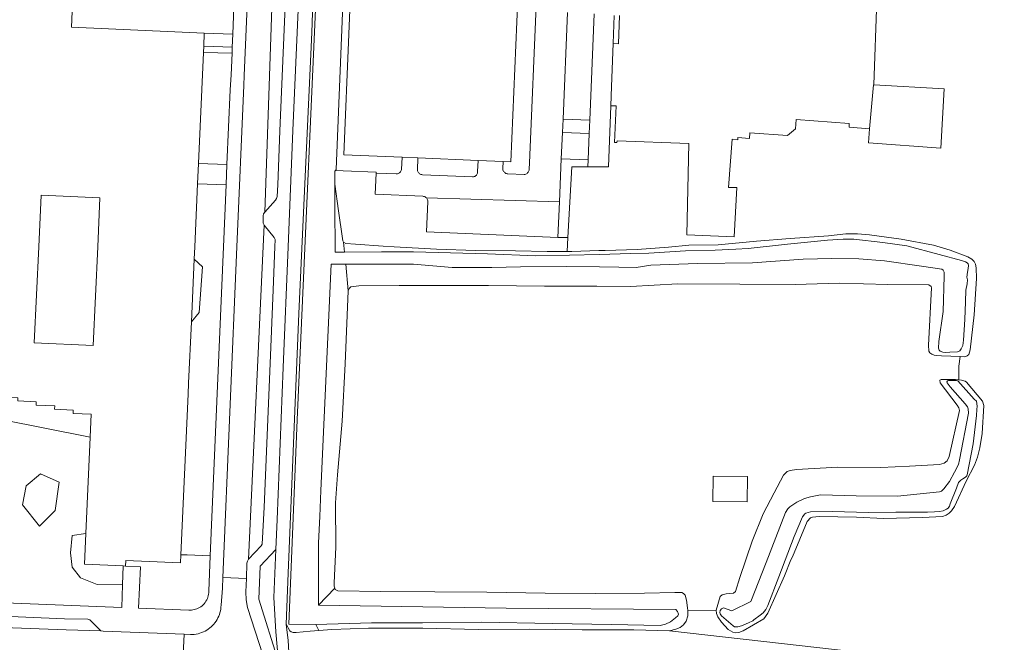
# Model space of a CAD drawing. Header units: metres. Extents: x 89888 to 94270, y 464165 to 468904.
# Tile 95 of 256: x 91685 to 91870, y 466176 to 466293. Entities that reach past the tile are written whole.
import ezdxf

# ---------------------------------------------------------------- set-up
doc = ezdxf.new("R2010")
doc.units = ezdxf.units.M
for name, color, linetype, lineweight in [('B_BEBOUWINGSGRENS_0', 251, 'CONTINUOUS', 13), ('B_TUSSENMUUR_0', 251, 'CONTINUOUS', 13), ('G_GRENS_ALGEMEEN_0', 251, 'CONTINUOUS', 13), ('T_CULTUURGRENS_0', 251, 'CONTINUOUS', 13), ('T_HEK_LIJN_0', 251, 'CONTINUOUS', 13), ('V_WEGGRENS_0', 251, 'CONTINUOUS', 13), ('W_WALBESCHERMING_LIJN_0', 251, 'CONTINUOUS', 13), ('W_WATERGRENS_0', 251, 'CONTINUOUS', 13)]:
    doc.layers.add(name, color=color, linetype=linetype, lineweight=lineweight)

msp = doc.modelspace()

# ---------------------------------------------------------------- linework, layer by layer
at = {"layer": 'B_BEBOUWINGSGRENS_0'}
for p, q in [((91779.63, 466311.4), (91777.7, 466265.96)), ((91720.12, 466290.17), (91720.01, 466287.68)), ((91720.01, 466287.68), (91719.96, 466286.54)), ((91719.96, 466286.54), (91719.02, 466265.64)), ((91760.26, 466266.7), (91757.28, 466266.82)), ((91719.02, 466265.64), (91718.85, 466261.83)), ((91771.56, 466266.22), (91760.26, 466266.7)), ((91776.27, 466266.02), (91771.56, 466266.22)), ((91777.7, 466265.96), (91776.27, 466266.02)), ((91718.22, 466247.7), (91717.69, 466235.9)), ((91697.86, 466196.12), (91698.67, 466214.22)), ((91705.32, 466190.01), (91704.87, 466190.03))]:
    msp.add_line(p, q, dxfattribs=at)
for points in [[(91757.28, 466266.82), (91746.32, 466267.28), (91748.23, 466312.71), (91757.79, 466312.31)], [(91841.6, 466296.61), (91846.48, 466296.44), (91845.92, 466280.43)], [(91695.38, 466295.73), (91695.19, 466291.28), (91702.15, 466290.97), (91720.12, 466290.17)], [(91796.95, 466288.18), (91797.96, 466288.14), (91798.16, 466293.44)], [(91796.5, 466276.51), (91796.64, 466280.12), (91796.95, 466288.18)], [(91845.92, 466280.43), (91859.12, 466279.67), (91858.48, 466268.51), (91844.92, 466269.54), (91845.12, 466272.2), (91845.07, 466272.2)], [(91845.07, 466272.2), (91841.25, 466272.49), (91841.3, 466273.19), (91831.33, 466273.94), (91831.2, 466272.2), (91829.7, 466270.9), (91822.62, 466271.43), (91822.54, 466270.37), (91820.39, 466270.53), (91820.36, 466270.12), (91819.3, 466270.2), (91818.61, 466261.16), (91819.16, 466261.15), (91820.15, 466261.12), (91819.67, 466251.89), (91810.75, 466252.25), (91811.16, 466269.4), (91797.66, 466269.91), (91797.65, 466269.61), (91797.22, 466269.63), (91797.5, 466276.47), (91796.5, 466276.51)], [(91718.85, 466261.83), (91718.32, 466250), (91718.22, 466247.7)], [(91700.52, 466259.18), (91689.45, 466259.69), (91689.01, 466250)], [(91689.01, 466250), (91688.18, 466231.98), (91699.25, 466231.47), (91700.1, 466250), (91700.52, 466259.18)], [(91717.69, 466235.9), (91717.17, 466224.35), (91717.08, 466222.32), (91715.73, 466192.14)], [(91698.67, 466214.22), (91698.87, 466218.53), (91695.47, 466218.68), (91695.5, 466219.31), (91692, 466219.47), (91692.03, 466220.1), (91688.53, 466220.25), (91688.56, 466220.87), (91685.06, 466221.03), (91685.09, 466221.63), (91682.15, 466221.76)], [(91822.13, 466202.08), (91822.17, 466206.82), (91815.7, 466206.88), (91815.66, 466202.14), (91822.13, 466202.08)], [(91704.87, 466190.03), (91697.6, 466190.36), (91697.86, 466196.12)], [(91715.73, 466192.14), (91715.66, 466190.6), (91705.37, 466191.06), (91705.32, 466190.01)]]:
    msp.add_lwpolyline(points, dxfattribs=at)
at = {"layer": 'B_TUSSENMUUR_0'}
msp.add_lwpolyline([(91845.92, 466280.43), (91845.82, 466280.44), (91845.07, 466272.2)], dxfattribs=at)
at = {"layer": 'G_GRENS_ALGEMEEN_0'}
for points in [[(91788.3, 466249.11), (91789.17, 466249.11), (91794.27, 466249.28), (91795.43, 466249.32), (91801.44, 466249.5), (91807.33, 466249.92), (91811.16, 466250.34), (91816.64, 466250.36), (91823.88, 466251.06), (91830.21, 466251.54), (91837.42, 466252.08), (91840.66, 466252.47), (91842.82, 466252.44), (91845.09, 466252.24), (91851.07, 466251.43), (91857.11, 466250.31), (91860.23, 466249.4), (91863.6, 466248.14), (91864.3, 466247.68), (91864.75, 466247.23), (91864.99, 466246.74), (91865.16, 466246.07), (91865.19, 466244.04), (91864.78, 466237.19), (91863.99, 466230.65), (91863.77, 466229.78), (91863.45, 466229.49), (91863.01, 466229.35), (91862.15, 466229.38)], [(91861.87, 466225.01), (91862.38, 466224.94), (91863.09, 466224.75), (91863.35, 466224.57), (91866.3, 466220.98), (91866.58, 466220.21), (91866.25, 466214.91), (91865.82, 466212.2), (91865.39, 466210.45), (91864.84, 466208.97), (91863.27, 466205.99)], [(91863.27, 466205.99), (91861.07, 466201.2), (91860.52, 466200.38), (91860.07, 466199.92), (91859.49, 466199.6), (91858.82, 466199.32), (91855.03, 466199.16), (91847.7, 466198.93), (91842.64, 466199.17), (91835.66, 466199.34), (91834.36, 466199.2), (91833.99, 466199.06), (91833.41, 466198.37), (91830.66, 466191.72), (91830.3, 466191.19), (91829.1, 466188.16), (91825.99, 466181.16), (91825.23, 466180.08), (91821.36, 466177.82), (91820.54, 466177.52), (91820, 466177.44), (91819.4, 466177.58), (91818.57, 466178.06), (91817.31, 466179.44), (91816.6, 466180.46), (91816.37, 466181.08), (91816.31, 466181.74)], [(91810.94, 466181.67), (91810.96, 466180.66), (91810.64, 466179.64), (91810.14, 466178.94), (91809.54, 466178.44), (91808.7, 466178.14), (91807.52, 466177.85)]]:
    msp.add_lwpolyline(points, dxfattribs=at)
at = {"layer": 'T_CULTUURGRENS_0'}
for p, q in [((91725.48, 466289.95), (91720.12, 466290.17)), ((91792.53, 466273.8), (91792.42, 466271.28)), ((91792.24, 466266.32), (91792.19, 466265.04)), ((91744.66, 466261.78), (91745.36, 466256.78)), ((91746.27, 466250.86), (91746.46, 466249.02)), ((91788.45, 466251.78), (91786.54, 466251.73)), ((91746.72, 466246.72), (91747.18, 466241.75)), ((91681.96, 466217.55), (91698.67, 466214.22)), ((91741.59, 466182.64), (91744.62, 466185.84)), ((91741.06, 466179.01), (91741.62, 466177.89))]:
    msp.add_line(p, q, dxfattribs=at)
for points in [[(91735.51, 466179.1), (91735.87, 466188.7), (91737.91, 466237.49), (91740.31, 466290.25), (91741.16, 466314.33)], [(91745.36, 466256.78), (91746.09, 466251.57), (91746.13, 466251.13), (91746.27, 466250.86)], [(91746.27, 466250.86), (91746.73, 466250.6), (91748.54, 466250.49), (91753.74, 466250.13), (91755.79, 466249.99), (91763.77, 466249.53), (91771.05, 466249.3), (91778.57, 466249.27), (91784.57, 466249.1), (91788.3, 466249.11)], [(91717.69, 466235.9), (91719.14, 466237.63), (91719.78, 466246.23), (91718.22, 466247.7)], [(91862.15, 466229.38), (91858.6, 466229.51), (91857.77, 466229.58), (91857.24, 466229.66), (91856.82, 466229.82), (91856.41, 466230.1), (91856.23, 466230.42), (91856.2, 466231.5), (91856.76, 466242.28), (91856.67, 466242.56), (91856.26, 466242.84), (91848.55, 466242.9), (91839.37, 466243.2), (91831.14, 466242.91), (91820.74, 466242.98), (91809.11, 466243.05), (91800.18, 466242.53), (91793.84, 466242.61), (91784.02, 466242.58), (91773.52, 466242.71), (91763.93, 466242.72), (91758.79, 466242.72), (91756.73, 466242.75), (91749.14, 466242.69), (91748.18, 466242.56), (91747.62, 466242.45), (91747.34, 466242.17), (91747.18, 466241.75)], [(91747.18, 466241.75), (91746.56, 466228.03), (91746.05, 466217.25)], [(91828.95, 466207.07), (91829.65, 466207.76), (91830.19, 466207.99), (91831.37, 466208.14), (91839.15, 466208.58), (91847.22, 466208.56), (91852.62, 466208.8), (91858.28, 466209.08), (91859.12, 466209.35), (91859.69, 466209.8), (91860.05, 466210.62), (91862, 466219.22), (91861.91, 466219.76), (91861.59, 466220.26), (91858.36, 466224.42), (91858.29, 466224.92), (91858.57, 466225.06), (91861.24, 466225.09), (91861.87, 466225.01)], [(91746.05, 466217.25), (91745.15, 466207.18), (91744.8, 466201.9), (91744.82, 466193.58), (91744.55, 466186.83), (91744.54, 466186.22), (91744.62, 466185.84)], [(91692.83, 466205.75), (91689.32, 466207.33), (91686.64, 466205.11), (91685.98, 466201.54), (91689.14, 466197.5), (91692.13, 466200.48), (91692.83, 466205.75)], [(91816.31, 466181.74), (91817.06, 466184.27), (91817.39, 466184.6), (91817.66, 466184.67), (91818.2, 466184.76), (91819.52, 466184.92), (91819.9, 466185.23), (91820.72, 466187.83), (91823.04, 466194.7), (91825.1, 466199.84), (91827.18, 466203.8), (91828.95, 466207.07)], [(91697.86, 466196.12), (91695.31, 466195.75), (91694.98, 466192.49), (91695.31, 466189.83), (91696.88, 466187.77), (91699.98, 466186.52), (91704.75, 466186.47)], [(91733.55, 466193.09), (91733.19, 466184.11), (91733.56, 466177.64), (91734.06, 466172.03)], [(91715.73, 466192.14), (91716.92, 466192.09), (91721.25, 466191.9)], [(91744.62, 466185.84), (91744.72, 466185.6), (91745.18, 466185.34), (91753.26, 466185.22), (91763.42, 466185.15), (91773.18, 466185.11), (91784.14, 466184.89), (91793.6, 466184.85), (91802.85, 466184.9), (91808.5, 466185.03), (91809.84, 466185.02), (91810.18, 466184.86), (91810.44, 466184.51), (91810.74, 466183.58), (91810.93, 466182.18), (91810.94, 466181.67)], [(91738.1, 466166.04), (91736.13, 466171.59), (91735.87, 466176), (91735.51, 466179.1)], [(91741.62, 466177.89), (91740.04, 466177.75), (91737.39, 466177.54), (91736.83, 466177.55), (91736.41, 466177.66), (91736.17, 466177.84), (91735.51, 466179.1)], [(91807.52, 466177.85), (91800.81, 466178.04), (91791.09, 466178.01), (91781.2, 466178.12), (91771.63, 466178.08), (91761.18, 466178.31), (91750.97, 466178.36), (91744.06, 466178.11), (91741.62, 466177.89)]]:
    msp.add_lwpolyline(points, dxfattribs=at)
at = {"layer": 'T_HEK_LIJN_0'}
for p, q in [((91796.08, 466265.06), (91792.19, 466265.04)), ((91788.45, 466251.78), (91788.3, 466249.11))]:
    msp.add_line(p, q, dxfattribs=at)
msp.add_lwpolyline([(91792.19, 466265.04), (91789.2, 466265.03), (91788.45, 466251.78)], dxfattribs=at)
at = {"layer": 'V_WEGGRENS_0'}
for p, q in [((91781.22, 466265.8), (91783.14, 466311.25)), ((91731.48, 466256.53), (91733.34, 466310.74)), ((91726.1, 466305.02), (91725.48, 466289.95)), ((91788.36, 466294.05), (91787.57, 466273.98)), ((91792.53, 466273.8), (91793.37, 466293.78)), ((91797.15, 466293.47), (91796.95, 466288.18)), ((91725.48, 466289.95), (91725.37, 466287.52)), ((91725.37, 466287.52), (91720.01, 466287.68)), ((91725.37, 466287.52), (91725.33, 466286.39)), ((91719.96, 466286.54), (91725.33, 466286.39)), ((91725.33, 466286.39), (91725.16, 466282.31)), ((91796.5, 466276.51), (91796.08, 466265.06)), ((91787.39, 466271.48), (91787.57, 466273.98)), ((91787.57, 466273.98), (91792.53, 466273.8)), ((91787.39, 466271.48), (91787.2, 466266.51)), ((91792.42, 466271.28), (91787.39, 466271.48)), ((91792.24, 466266.32), (91792.42, 466271.28)), ((91724.37, 466265.46), (91719.02, 466265.64)), ((91724.37, 466265.46), (91724.21, 466261.67)), ((91786.84, 466258.44), (91787.2, 466266.51)), ((91787.2, 466266.51), (91792.24, 466266.32)), ((91718.85, 466261.83), (91724.21, 466261.67)), ((91724.21, 466261.67), (91723.72, 466250)), ((91761.84, 466259.19), (91786.84, 466258.44)), ((91786.54, 466251.73), (91786.84, 466258.44)), ((91728.43, 466191.28), (91731.37, 466254.09)), ((91723.72, 466250), (91721.25, 466191.9)), ((91704.87, 466190.03), (91704.75, 466186.47)), ((91708.11, 466189.88), (91705.32, 466190.01)), ((91707.75, 466182.08), (91708.11, 466189.88)), ((91723.59, 466187.87), (91728.02, 466187.69)), ((91704.75, 466186.47), (91704.6, 466182.19)), ((91816.31, 466181.74), (91810.94, 466181.67)), ((91716.07, 466172.12), (91716.31, 466177.18)), ((91807.52, 466177.85), (91871.9, 466170.59))]:
    msp.add_line(p, q, dxfattribs=at)
for points in [[(91733.55, 466193.09), (91733.79, 466198.76), (91734.96, 466227.31), (91735.88, 466250), (91736.76, 466271.88), (91738.63, 466314.44)], [(91728.86, 466311.22), (91727.59, 466282.17), (91727.52, 466280.34), (91726.23, 466250), (91723.59, 466187.87)], [(91731.48, 466256.53), (91733.5, 466258.75), (91733.69, 466259.08), (91733.79, 466259.44), (91733.91, 466261.64), (91734.34, 466271.8), (91735.84, 466307.03)], [(91725.16, 466282.31), (91724.97, 466279.51), (91724.37, 466265.46)], [(91752.4, 466263.86), (91756.14, 466263.72), (91756.28, 466263.71), (91756.43, 466263.73), (91756.56, 466263.77), (91756.69, 466263.82), (91756.81, 466263.9), (91756.91, 466264), (91757, 466264.11), (91757.07, 466264.23), (91757.12, 466264.37), (91757.15, 466264.51), (91757.28, 466266.82)], [(91760.26, 466266.7), (91760.15, 466264.43), (91760.18, 466264.29), (91760.22, 466264.15), (91760.29, 466264.03), (91760.37, 466263.91), (91760.47, 466263.81), (91760.58, 466263.72), (91760.7, 466263.65), (91760.83, 466263.59), (91760.97, 466263.56), (91761.11, 466263.54), (91770.54, 466263.15), (91770.68, 466263.16), (91770.81, 466263.19), (91770.94, 466263.24), (91771.06, 466263.31), (91771.17, 466263.39), (91771.26, 466263.49), (91771.34, 466263.6), (91771.4, 466263.73), (91771.45, 466263.86), (91771.47, 466263.99), (91771.47, 466264.13), (91771.56, 466266.22)], [(91776.27, 466266.02), (91776.22, 466264.72), (91776.22, 466264.58), (91776.24, 466264.44), (91776.29, 466264.31), (91776.35, 466264.18), (91776.43, 466264.07), (91776.52, 466263.97), (91776.63, 466263.88), (91776.75, 466263.8), (91776.88, 466263.75), (91777.02, 466263.71), (91777.15, 466263.7), (91780.2, 466263.59), (91780.35, 466263.61), (91780.5, 466263.65), (91780.63, 466263.71), (91780.76, 466263.8), (91780.87, 466263.9), (91780.97, 466264.01), (91781.04, 466264.14), (91781.1, 466264.28), (91781.14, 466264.42), (91781.15, 466264.57), (91781.22, 466265.8)], [(91744.77, 466264.37), (91746.19, 466264.28), (91752.41, 466264), (91752.4, 466263.86)], [(91752.4, 466263.86), (91752.24, 466259.87), (91761.17, 466259.5), (91761.32, 466259.48), (91761.47, 466259.44), (91761.6, 466259.37), (91761.73, 466259.29), (91761.84, 466259.19)], [(91761.84, 466259.19), (91761.93, 466259.07), (91762.01, 466258.95), (91762.07, 466258.81), (91762.1, 466258.66), (91762.12, 466258.51), (91761.89, 466252.81), (91786.54, 466251.73)], [(91731.37, 466254.09), (91731.15, 466254.42), (91731.17, 466255.84), (91731.26, 466256.21), (91731.48, 466256.53)], [(91732.49, 466228.09), (91733.07, 466241.93), (91733.38, 466250), (91733.44, 466251.38), (91733.26, 466251.73), (91731.37, 466254.09)], [(91728.43, 466191.28), (91730.79, 466193.79), (91731, 466194.11), (91731.35, 466201.07), (91732.49, 466228.09)], [(91862.15, 466229.38), (91861.89, 466227.56), (91861.87, 466225.01)], [(91734.06, 466172.03), (91730.34, 466183.76), (91730.59, 466190), (91733.55, 466193.09)], [(91721.25, 466191.9), (91720.97, 466185.28), (91720.96, 466184.99), (91720.93, 466184.71), (91720.87, 466184.44), (91720.79, 466184.16), (91720.69, 466183.9), (91720.57, 466183.64), (91720.43, 466183.4), (91720.27, 466183.16), (91720.1, 466182.94), (91719.9, 466182.73), (91719.69, 466182.54), (91719.47, 466182.37), (91719.23, 466182.22), (91718.98, 466182.08), (91718.72, 466181.97)], [(91728.02, 466187.69), (91728.13, 466190.55), (91728.21, 466190.95), (91728.43, 466191.28)], [(91719.62, 466177.5), (91719.95, 466177.63), (91720.26, 466177.79), (91720.57, 466177.96), (91720.86, 466178.16), (91721.14, 466178.37), (91721.41, 466178.59), (91721.66, 466178.84), (91721.9, 466179.1), (91722.12, 466179.37), (91722.32, 466179.66), (91722.51, 466179.95), (91722.68, 466180.26), (91722.82, 466180.58), (91722.95, 466180.91), (91723.06, 466181.24), (91723.14, 466181.58), (91723.21, 466181.93), (91723.25, 466182.28), (91723.27, 466182.63), (91723.51, 466185.87), (91723.59, 466187.87)], [(91732.53, 466168.86), (91728.23, 466182.21), (91727.98, 466183.67), (91727.92, 466185.15), (91728.02, 466187.69)], [(91704.6, 466182.19), (91676.39, 466183.35), (91662.81, 466183.9), (91662.56, 466183.9), (91662.3, 466183.91), (91662.05, 466183.95), (91661.8, 466184), (91661.55, 466184.08), (91661.32, 466184.17), (91661.09, 466184.28), (91660.87, 466184.41), (91660.66, 466184.56), (91660.46, 466184.72), (91660.27, 466184.89)], [(91718.72, 466181.97), (91718.48, 466181.89), (91718.24, 466181.82), (91717.99, 466181.77), (91717.74, 466181.74), (91717.49, 466181.72), (91717.24, 466181.73), (91707.75, 466182.08)], [(91693.84, 466180.12), (91661.88, 466181.44), (91659.3, 466179.35)], [(91700.7, 466177.86), (91698.61, 466179.93), (91698.23, 466180.04), (91693.84, 466180.12)], [(91659.3, 466179.35), (91678.97, 466178.61), (91694.16, 466178.04), (91700.7, 466177.86)], [(91700.7, 466177.86), (91701.09, 466177.8), (91716.31, 466177.18)], [(91716.31, 466177.18), (91717.51, 466177.13), (91717.87, 466177.13), (91718.23, 466177.16), (91718.59, 466177.21), (91718.94, 466177.29), (91719.28, 466177.38), (91719.62, 466177.5)]]:
    msp.add_lwpolyline(points, dxfattribs=at)
at = {"layer": 'W_WALBESCHERMING_LIJN_0'}
for p, q in [((91743.95, 466246.72), (91746.72, 466246.72)), ((91746.72, 466246.72), (91759.45, 466246.76))]:
    msp.add_line(p, q, dxfattribs=at)
for points in [[(91741.89, 466314.29), (91737.55, 466217.48), (91736.03, 466179.08), (91741.06, 466179.01)], [(91741.89, 466314.29), (91746.91, 466314.12), (91744.87, 466264.52), (91744.77, 466264.37)], [(91744.77, 466264.37), (91744.66, 466264.22), (91744.66, 466261.78)], [(91746.46, 466249.02), (91744.72, 466249.02), (91744.71, 466250), (91744.64, 466256.91), (91744.66, 466261.78)], [(91759.44, 466249.06), (91753.44, 466249.04), (91746.46, 466249.02)], [(91741.59, 466182.64), (91741.58, 466194.4), (91741.82, 466199.3), (91742.04, 466204.19), (91743.95, 466246.72)], [(91834.03, 466203.03), (91832.9, 466202.68), (91831.42, 466202), (91830.13, 466201.11), (91829.78, 466200.78), (91829.34, 466200.05), (91825.67, 466190.65), (91822.79, 466183.35), (91819.24, 466181.57)], [(91808.7, 466181.85), (91776.83, 466182.1), (91741.59, 466182.64)]]:
    msp.add_lwpolyline(points, dxfattribs=at)
at = {"layer": 'W_WATERGRENS_0'}
for points in [[(91859.12, 466245.25), (91859.15, 466244.49), (91858.94, 466237.84), (91858.15, 466232.23), (91858.09, 466230.96), (91858.18, 466230.56), (91858.4, 466230.36), (91858.86, 466230.23), (91859.35, 466230.17), (91860.18, 466230.2), (91861.62, 466230.26), (91862.09, 466230.47), (91862.32, 466230.8), (91862.63, 466231.48), (91862.76, 466232.48), (91863, 466236.37), (91863.15, 466239.67), (91863.23, 466241.87), (91863.45, 466243.04), (91863.49, 466243.78), (91863.41, 466244.27), (91863.5, 466245.22), (91863.62, 466245.9), (91863.68, 466246.49), (91863.64, 466246.81), (91863.43, 466247.01), (91863.13, 466247.19), (91862.36, 466247.45), (91858.18, 466248.58), (91852.12, 466250.17), (91847.6, 466250.82), (91842.16, 466251.42), (91840.18, 466251.44), (91837.21, 466251.22), (91829.67, 466250.47), (91822.31, 466249.67), (91820, 466249.53), (91816.08, 466249.38), (91810.52, 466249.24), (91803.63, 466248.78), (91800.28, 466248.76), (91794.3, 466248.55), (91788.73, 466248.45), (91782.4, 466248.29), (91773.35, 466248.66), (91759.44, 466249.06)], [(91759.45, 466246.76), (91766.67, 466246.1), (91774.14, 466246.14), (91779.55, 466246.25), (91788.22, 466246.28), (91794.36, 466246.21), (91798.01, 466246.15), (91801.27, 466246.14), (91803.99, 466246.54), (91812.77, 466246.86), (91823.1, 466246.98), (91832.62, 466247.66)], [(91832.62, 466247.66), (91838.05, 466247.79), (91843.1, 466247.72), (91847.89, 466247.34), (91854.84, 466246.39), (91858.67, 466245.8), (91858.96, 466245.62), (91859.12, 466245.25)], [(91828.06, 466187.97), (91830.94, 466195.56), (91832.52, 466199.29), (91832.95, 466199.82), (91833.13, 466199.94), (91834.01, 466200.21), (91838.1, 466200.26), (91845, 466200.09), (91850.02, 466200.14), (91855.97, 466200.14), (91857.3, 466200.18), (91858.23, 466200.26), (91858.97, 466200.41), (91859.59, 466200.67), (91859.88, 466200.88), (91860.11, 466201.24), (91860.27, 466201.73), (91861.42, 466204.64), (91861.81, 466205.68), (91862.07, 466205.99), (91862.26, 466206.16), (91862.66, 466206.4), (91863.13, 466206.73), (91863.36, 466206.97), (91863.46, 466207.18), (91864.58, 466212.96), (91865.23, 466218.28), (91865.28, 466219.46), (91865.32, 466220.07), (91865.19, 466220.98), (91864.79, 466221.4), (91861.71, 466224.8), (91861.46, 466224.88), (91860.83, 466224.88), (91860.64, 466224.9), (91859.92, 466224.85), (91859.73, 466224.8), (91859.6, 466224.61), (91859.67, 466224.41), (91860.24, 466223.69), (91863.1, 466220.51), (91863.53, 466219.91), (91863.64, 466219.54), (91863.67, 466218.76), (91862.01, 466209.94), (91861.82, 466209.09), (91861.1, 466207.68), (91860.15, 466205.87), (91859.09, 466204.52), (91858.62, 466204.07), (91858.24, 466203.93), (91850.39, 466203.17)], [(91850.39, 466203.17), (91842.58, 466203.18), (91835.9, 466203.4), (91834.03, 466203.03)], [(91819.24, 466181.57), (91817.66, 466182.17), (91817.32, 466181.96), (91817.04, 466181.67), (91816.98, 466181.3), (91817.02, 466181.06), (91817.28, 466180.64), (91819.49, 466178.75), (91819.73, 466178.59), (91820, 466178.56), (91820.39, 466178.58), (91821.03, 466178.78), (91822.39, 466179.31), (91823.19, 466179.73), (91823.36, 466179.88), (91824.58, 466180.78), (91825.11, 466181.21), (91825.64, 466181.85), (91826.02, 466182.6), (91828.06, 466187.97)], [(91808.66, 466180.27), (91809.08, 466180.68), (91809.19, 466180.99), (91809.03, 466181.44), (91808.7, 466181.85)], [(91741.06, 466179.01), (91751.56, 466179.35), (91761.11, 466179.37), (91772.23, 466179.47), (91785.52, 466179.22), (91796.6, 466179), (91805.78, 466178.85), (91806.77, 466179.09), (91807.71, 466179.54), (91808.66, 466180.27)]]:
    msp.add_lwpolyline(points, dxfattribs=at)

doc.saveas('drawing.dxf')
